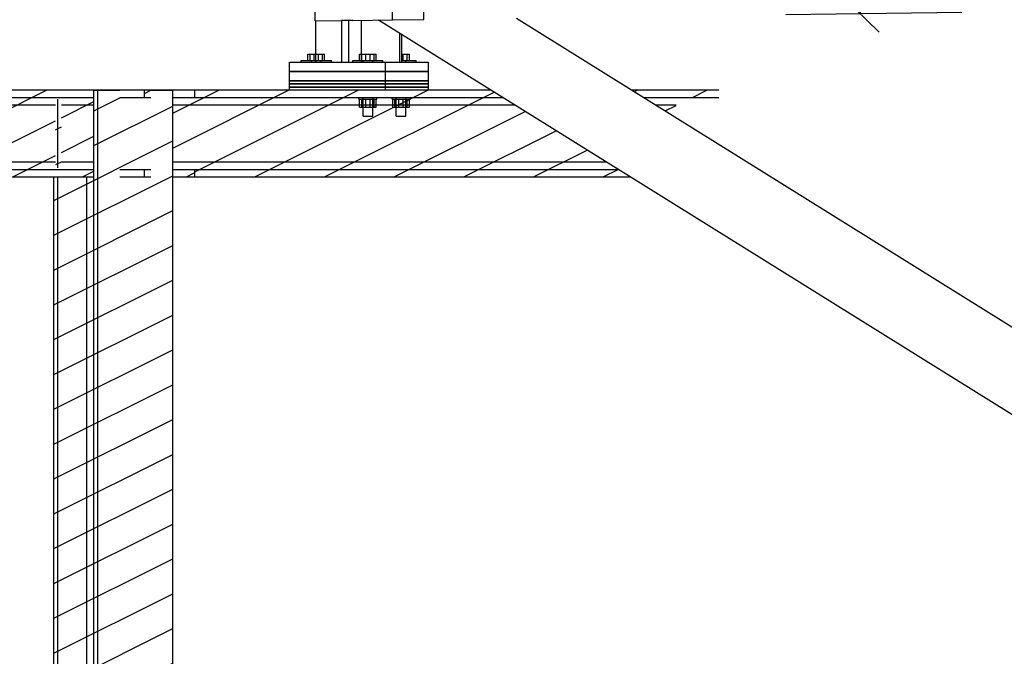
# Model space of a CAD drawing. Header units: millimetres. Extents: x 1838 to 190192, y -28 to 11710.
# Tile 67 of 80: x 130658 to 132244, y 1997 to 3023. Entities that reach past the tile are written whole.
import ezdxf

# ---------------------------------------------------------------- set-up
doc = ezdxf.new("R2010")
doc.units = ezdxf.units.MM
doc.styles.add('Arial Narrow', font='ARIALN.TTF', dxfattribs={"height": 0.2})
pattern_1 = [(26.565, (130564.42, 2896.846), (-56.1266, 28.063), [])]
pattern_2 = [(26.565, (130869.287, 2909.34), (-56.127, 28.063), [])]
pattern_3 = [(26.565, (131621.917, 2781.76), (-56.1266, 28.0633), [])]
pattern_4 = [(26.565, (130713.23, 150), (-56.1266, 28.0633), [])]

# ---------------------------------------------------------------- blocks, each defined once
blk = doc.blocks.new('Part-72726 - 72541')
at = {"color": 7}
for p, q in [((131092.4, 2914.5), (131315.8, 2914.5)), ((131092.4, 2909.8), (131092.4, 2914.5)), ((131315.8, 2909.5), (131237.4, 2909.5)), ((131247.1, 2909.5), (131247.1, 2914.5)), ((131315.8, 2914.5), (131315.8, 2909.5))]:
    blk.add_line(p, q, dxfattribs=at)
blk = doc.blocks.new('Part-72588 - 72541')
at = {"color": 7}
for p, q in [((131235.7, 3022.4), (131258.7, 3022.7)), ((132808.3, 2042.4), (131235.7, 3022.4)), ((131458.1, 3025.3), (132842, 2162.8))]:
    blk.add_line(p, q, dxfattribs=at)
blk = doc.blocks.new('Part-72729 - 72541')
h = blk.add_hatch()
h.set_pattern_fill('', color=96, scale=50, style=0, pattern_type=0)
h.set_pattern_definition(pattern_1)
h.paths.add_polyline_path([(130563.2, 2897.8), (130564.4, 2896.8), (130565.4, 2894.2), (130566.1, 2890.4), (130566.3, 2885.8), (130566.3, 2793.8), (130566.1, 2789.2), (130565.4, 2785.3), (130564.4, 2782.7), (130563.2, 2781.8), (130549.4, 2781.8), (130549.4, 2769.8), (130777.7, 2769.8), (130777.7, 2909.3), (130819.2, 2909.3), (130819.2, 2897.8), (130858.9, 2897.8), (130858.9, 2909.8), (130549.4, 2909.8), (130549.4, 2897.8)])
h.paths.add_polyline_path([(130716.4, 2789.2), (130715.7, 2793.8), (130715.7, 2885.8), (130716.4, 2890.4), (130718.2, 2894.2), (130719.3, 2895.2), (130721.1, 2894.2), (130724.2, 2890.4), (130725.4, 2885.8), (130725.4, 2793.8), (130724.2, 2789.2), (130721.1, 2785.3), (130719.3, 2784.3), (130718.2, 2785.3)])
h = blk.add_hatch()
h.set_pattern_fill('', color=96, scale=50, style=0, pattern_type=0)
h.set_pattern_definition(pattern_1)
h.paths.add_polyline_path([(130858.9, 2769.8), (130858.9, 2781.8), (130819.2, 2781.8), (130819.2, 2769.8)])
at = {"color": 96}
for p, q in [((130549.4, 2909.8), (130858.9, 2909.8)), ((130549.4, 2897.8), (130549.4, 2909.8)), ((130858.9, 2897.8), (130858.9, 2909.8)), ((130549.4, 2897.8), (130777.7, 2897.8)), ((130564.4, 2896.8), (130563.2, 2897.8)), ((130565.4, 2894.2), (130564.4, 2896.8)), ((130566.1, 2890.4), (130565.4, 2894.2)), ((130566.3, 2885.8), (130566.1, 2890.4)), ((130819.2, 2897.8), (130858.9, 2897.8)), ((130566.3, 2885.8), (130715.7, 2885.8)), ((130566.3, 2793.8), (130566.3, 2885.8)), ((130725.4, 2885.8), (130777.7, 2885.8)), ((130566.1, 2789.2), (130566.3, 2793.8)), ((130566.3, 2793.8), (130715.7, 2793.8)), ((130725.4, 2793.8), (130777.7, 2793.8)), ((130549.4, 2781.8), (130777.7, 2781.8)), ((130549.4, 2769.8), (130549.4, 2781.8)), ((130563.2, 2781.8), (130564.4, 2782.7)), ((130564.4, 2782.7), (130565.4, 2785.3)), ((130565.4, 2785.3), (130566.1, 2789.2)), ((130819.2, 2781.8), (130858.9, 2781.8)), ((130858.9, 2769.8), (130858.9, 2781.8)), ((130549.4, 2769.8), (130777.7, 2769.8)), ((130819.2, 2769.8), (130858.9, 2769.8))]:
    blk.add_line(p, q, dxfattribs=at)
blk = doc.blocks.new('Part-72621 - 72541')
at = {"color": 7}
for p, q in [((131092.4, 2954.5), (131315.8, 2954.5)), ((131092.4, 2939.5), (131092.4, 2954.5)), ((131247.1, 2939.5), (131247.1, 2954.5)), ((131315.8, 2954.5), (131315.8, 2939.5)), ((131315.8, 2939.5), (131092.4, 2939.5))]:
    blk.add_line(p, q, dxfattribs=at)
blk = doc.blocks.new('Part-72626 - 72541')
at = {"color": 7}
for p, q in [((131134.9, 2954.5), (131134.9, 3021.2)), ((131270.2, 2954.5), (131270.2, 3000.9)), ((131273.3, 2954.5), (131273.3, 2999))]:
    blk.add_line(p, q, dxfattribs=at)
blk = doc.blocks.new('Part-72628 - 72541')
at = {"color": 7}
for p, q in [((131194.5, 3021.9), (131176.4, 3021.7)), ((131176.4, 3021.7), (131176.4, 2954.5)), ((131188, 2954.5), (131188, 3021.8)), ((131208.4, 2954.5), (131208.4, 3022.1))]:
    blk.add_line(p, q, dxfattribs=at)
blk = doc.blocks.new('Part-72728 - 72541')
h = blk.add_hatch()
h.set_pattern_fill('', color=96, scale=50, style=0, pattern_type=0)
h.set_pattern_definition(pattern_2)
h.paths.add_polyline_path([(130869.3, 2897.8), (130869.3, 2909.3), (130904.7, 2909.3), (130904.7, 2897.8), (130940.3, 2897.8), (130940.3, 2909.8), (130858.9, 2909.8), (130858.9, 2897.8)])
h = blk.add_hatch()
h.set_pattern_fill('', color=96, scale=50, style=0, pattern_type=0)
h.set_pattern_definition(pattern_2)
h.paths.add_polyline_path([(130869.3, 2769.8), (130869.3, 2781.8), (130858.9, 2781.8), (130858.9, 2769.8)])
h = blk.add_hatch()
h.set_pattern_fill('', color=96, scale=50, style=0, pattern_type=0)
h.set_pattern_definition(pattern_2)
h.paths.add_polyline_path([(130940.3, 2769.8), (130940.3, 2781.8), (130904.7, 2781.8), (130904.7, 2769.8)])
at = {"color": 96}
for p, q in [((130858.9, 2909.8), (130940.3, 2909.8)), ((130858.9, 2897.8), (130858.9, 2909.8)), ((130940.3, 2897.8), (130940.3, 2909.8)), ((130858.9, 2897.8), (130869.3, 2897.8)), ((130904.7, 2897.8), (130940.3, 2897.8)), ((130858.9, 2781.8), (130869.3, 2781.8)), ((130858.9, 2769.8), (130858.9, 2781.8)), ((130904.7, 2781.8), (130940.3, 2781.8)), ((130940.3, 2769.8), (130940.3, 2781.8)), ((130858.9, 2769.8), (130869.3, 2769.8)), ((130904.7, 2769.8), (130940.3, 2769.8))]:
    blk.add_line(p, q, dxfattribs=at)
blk = doc.blocks.new('Part-72723 - 72541')
at = {"color": 7}
for p, q in [((131092.4, 2939.5), (131315.8, 2939.5)), ((131092.4, 2924.5), (131092.4, 2939.5)), ((131247.1, 2924.5), (131247.1, 2939.5)), ((131315.8, 2939.5), (131315.8, 2924.5)), ((131315.8, 2924.5), (131092.4, 2924.5))]:
    blk.add_line(p, q, dxfattribs=at)
blk = doc.blocks.new('Part-72724 - 72541')
at = {"color": 7}
for p, q in [((131092.4, 2919.5), (131315.8, 2919.5)), ((131092.4, 2914.5), (131092.4, 2919.5)), ((131247.1, 2914.5), (131247.1, 2919.5)), ((131315.8, 2919.5), (131315.8, 2914.5)), ((131315.8, 2914.5), (131092.4, 2914.5))]:
    blk.add_line(p, q, dxfattribs=at)
blk = doc.blocks.new('Part-72725 - 72541')
at = {"color": 7}
for p, q in [((131092.4, 2924.5), (131315.8, 2924.5)), ((131092.4, 2919.5), (131092.4, 2924.5)), ((131315.8, 2919.5), (131092.4, 2919.5)), ((131247.1, 2919.5), (131247.1, 2924.5)), ((131315.8, 2924.5), (131315.8, 2919.5))]:
    blk.add_line(p, q, dxfattribs=at)
blk = doc.blocks.new('Part-72727 - 72541')
h = blk.add_hatch()
h.set_pattern_fill('', color=96, scale=50, style=0, pattern_type=0)
h.set_pattern_definition(pattern_3)
h.paths.add_polyline_path([(131641.2, 2769.8), (131621.9, 2781.8), (131620.5, 2782.7), (131616.3, 2785.3), (131610, 2789.2), (131602.7, 2793.8), (131455, 2885.8), (131447.7, 2890.4), (131441.4, 2894.2), (131437.3, 2896.8), (131435.8, 2897.8), (131416.5, 2909.8), (131315.8, 2909.8), (131315.8, 2909.5), (131237.4, 2909.5), (131237.4, 2909.8), (130940.3, 2909.8), (130940.3, 2897.8), (130904.7, 2897.8), (130904.7, 2781.8), (130940.3, 2781.8), (130940.3, 2769.8)])
h = blk.add_hatch()
h.set_pattern_fill('', color=96, scale=50, style=0, pattern_type=0)
h.set_pattern_definition(pattern_3)
h.paths.add_polyline_path([(131715.1, 2865.1), (131715.1, 2885.8), (131716, 2890.4), (131718.7, 2894.2), (131722.7, 2896.8), (131727.5, 2897.8), (131783.8, 2897.8), (131783.8, 2909.8), (131643.4, 2909.8), (131662.7, 2897.8), (131664.1, 2896.8), (131668.3, 2894.2), (131674.6, 2890.4), (131681.9, 2885.8)])
at = {"color": 96}
for p, q in [((130940.3, 2897.8), (130940.3, 2909.8)), ((130940.3, 2909.8), (131237.4, 2909.8)), ((131315.8, 2909.8), (131416.5, 2909.8)), ((131643.4, 2909.8), (131783.8, 2909.8)), ((130940.3, 2897.8), (131435.8, 2897.8)), ((131662.7, 2897.8), (131783.8, 2897.8)), ((130904.7, 2885.8), (131455, 2885.8)), ((131681.9, 2885.8), (131715.1, 2885.8)), ((130904.7, 2793.8), (131602.7, 2793.8)), ((130940.3, 2769.8), (130940.3, 2781.8)), ((130940.3, 2781.8), (131621.9, 2781.8)), ((130940.3, 2769.8), (131641.2, 2769.8))]:
    blk.add_line(p, q, dxfattribs=at)
blk = doc.blocks.new('Part-72730 - 72541')
h = blk.add_hatch()
h.set_pattern_fill('', color=96, scale=50, style=0, pattern_type=0)
h.set_pattern_definition(pattern_4)
h.paths.add_polyline_path([(130713.2, 2769.8), (130713.2, 150), (130904.7, 150), (130904.7, 2909.3), (130869.3, 2909.3), (130869.3, 2897.8), (130819.2, 2897.8), (130819.2, 2909.3), (130777.7, 2909.3), (130777.7, 2769.8)])
h.paths.add_polyline_path([(130819.2, 2781.8), (130869.3, 2781.8), (130869.3, 2769.8), (130819.2, 2769.8)])
h = blk.add_hatch()
h.set_pattern_fill('', color=96, scale=50, style=0, pattern_type=0)
h.set_pattern_definition(pattern_4)
h.paths.add_polyline_path([(130719.3, 2895.2), (130718.2, 2894.2), (130716.4, 2890.4), (130715.7, 2885.8), (130715.7, 2793.8), (130716.4, 2789.2), (130718.2, 2785.3), (130719.3, 2784.3), (130721.1, 2785.3), (130724.2, 2789.2), (130725.4, 2793.8), (130725.4, 2885.8), (130724.2, 2890.4), (130721.1, 2894.2)])
at = {"color": 96}
for p, q in [((130777.7, 2909.3), (130819.2, 2909.3)), ((130777.7, 150), (130777.7, 2909.3)), ((130783.8, 150), (130783.8, 2909.3)), ((130869.3, 2909.3), (130904.7, 2909.3)), ((130904.7, 150), (130904.7, 2909.3)), ((130719.3, 2784.3), (130719.3, 2895.2)), ((130713.2, 150), (130713.2, 2769.8)), ((130719.3, 150), (130719.3, 2769.8)), ((130766.3, 150), (130766.3, 2769.8))]:
    blk.add_line(p, q, dxfattribs=at)
blk = doc.blocks.new('Part-72757 - 72541')
at = {"color": 7}
for p, q in [((131243.5, 4217.6), (131293.5, 4218.3)), ((131308.7, 3023.4), (131293.5, 4218.3)), ((131258.7, 3022.7), (131243.5, 4217.6)), ((131258.7, 3022.7), (131308.7, 3023.4))]:
    blk.add_line(p, q, dxfattribs=at)
blk = doc.blocks.new('Part-73236 - 72541')
at = {"color": 7}
for p, q in [((131133.7, 3021.1), (131132.2, 3141.1)), ((131133.7, 3021.1), (131176.4, 3021.7)), ((131194.5, 3021.9), (131258.7, 3022.7))]:
    blk.add_line(p, q, dxfattribs=at)
blk = doc.blocks.new('Bolt-73282 - 72541')
at = {"color": 7}
for p, q in [((131122.4, 2957.5), (131122.4, 2967.5)), ((131122.4, 2967.5), (131149.1, 2967.5)), ((131125.9, 2957.5), (131125.9, 2967.5)), ((131132.3, 2957.5), (131132.3, 2967.5)), ((131139.3, 2957.5), (131139.3, 2967.5)), ((131145.6, 2957.5), (131145.6, 2967.5)), ((131149.1, 2957.5), (131149.1, 2967.5)), ((131205.6, 2957.5), (131205.6, 2967.5)), ((131205.6, 2967.5), (131232.3, 2967.5)), ((131209.1, 2957.5), (131209.1, 2967.5)), ((131215.4, 2957.5), (131215.4, 2967.5)), ((131222.5, 2957.5), (131222.5, 2967.5)), ((131228.8, 2957.5), (131228.8, 2967.5)), ((131232.3, 2957.5), (131232.3, 2967.5)), ((131273.3, 2967.5), (131285.7, 2967.5)), ((131275.9, 2957.5), (131275.9, 2967.5)), ((131282.2, 2957.5), (131282.2, 2967.5)), ((131285.7, 2957.5), (131285.7, 2967.5)), ((131111.6, 2957.5), (131160, 2957.5)), ((131111.6, 2954.5), (131111.6, 2957.5)), ((131128, 2954.5), (131128, 2957.5)), ((131143.5, 2954.5), (131143.5, 2957.5)), ((131160, 2954.5), (131160, 2957.5)), ((131194.8, 2957.5), (131243.1, 2957.5)), ((131194.8, 2954.5), (131194.8, 2957.5)), ((131211.2, 2954.5), (131211.2, 2957.5)), ((131226.7, 2954.5), (131226.7, 2957.5)), ((131243.1, 2954.5), (131243.1, 2957.5)), ((131273.3, 2957.5), (131296.6, 2957.5)), ((131280.1, 2954.5), (131280.1, 2957.5)), ((131296.6, 2954.5), (131296.6, 2957.5)), ((131204.4, 2894.8), (131204.4, 2897.8)), ((131204.4, 2894.8), (131233.5, 2894.8)), ((131205.6, 2881.8), (131205.6, 2894.8)), ((131209.1, 2881.8), (131209.1, 2894.8)), ((131211.2, 2867.5), (131211.2, 2897.8)), ((131215.4, 2881.8), (131215.4, 2894.8)), ((131222.5, 2881.8), (131222.5, 2894.8)), ((131226.7, 2867.5), (131226.7, 2897.8)), ((131228.8, 2881.8), (131228.8, 2894.8)), ((131232.3, 2881.8), (131232.3, 2894.8)), ((131233.5, 2894.8), (131233.5, 2897.8)), ((131257.9, 2894.8), (131257.9, 2897.8)), ((131257.9, 2894.8), (131286.9, 2894.8)), ((131259, 2881.8), (131259, 2894.8)), ((131262.5, 2881.8), (131262.5, 2894.8)), ((131264.6, 2867.5), (131264.6, 2897.8)), ((131268.9, 2881.8), (131268.9, 2894.8)), ((131275.9, 2881.8), (131275.9, 2894.8)), ((131280.1, 2867.5), (131280.1, 2897.8)), ((131282.2, 2881.8), (131282.2, 2894.8)), ((131285.7, 2881.8), (131285.7, 2894.8)), ((131286.9, 2894.8), (131286.9, 2897.8)), ((131205.6, 2881.8), (131232.3, 2881.8)), ((131259, 2881.8), (131285.7, 2881.8)), ((131211.2, 2867.5), (131226.7, 2867.5)), ((131264.6, 2867.5), (131280.1, 2867.5))]:
    blk.add_line(p, q, dxfattribs=at)
blk = doc.blocks.new('StraightDimension-76586 - 72541')
at = {"color": 174}
for p, q in [((132026.5, 4247.6), (131965.7, 4306.8)), ((132159.5, 4279.3), (131876.1, 4275.7)), ((132012, 3032.3), (131996.1, 4277.2)), ((131981.6, 3061.9), (132042.3, 3002.7)), ((132175.3, 3034.4), (131892, 3030.8))]:
    blk.add_line(p, q, dxfattribs=at)
at = {"color": 30, "style": 'Arial Narrow'}
blk.add_text('1245', height=143.16, rotation=90.7279, dxfattribs=at).set_placement((131961.4, 3471.8))

msp = doc.modelspace()

# ---------------------------------------------------------------- block references
for name in ['StraightDimension-76586 - 72541', 'Part-72757 - 72541', 'Part-73236 - 72541', 'Part-72626 - 72541', 'Part-72628 - 72541', 'Part-72588 - 72541', 'Bolt-73282 - 72541', 'Part-72621 - 72541', 'Part-72723 - 72541', 'Part-72725 - 72541', 'Part-72724 - 72541', 'Part-72729 - 72541', 'Part-72730 - 72541', 'Part-72728 - 72541', 'Part-72727 - 72541', 'Part-72726 - 72541']:
    msp.add_blockref(name, (0, 0))

doc.saveas('drawing.dxf')
